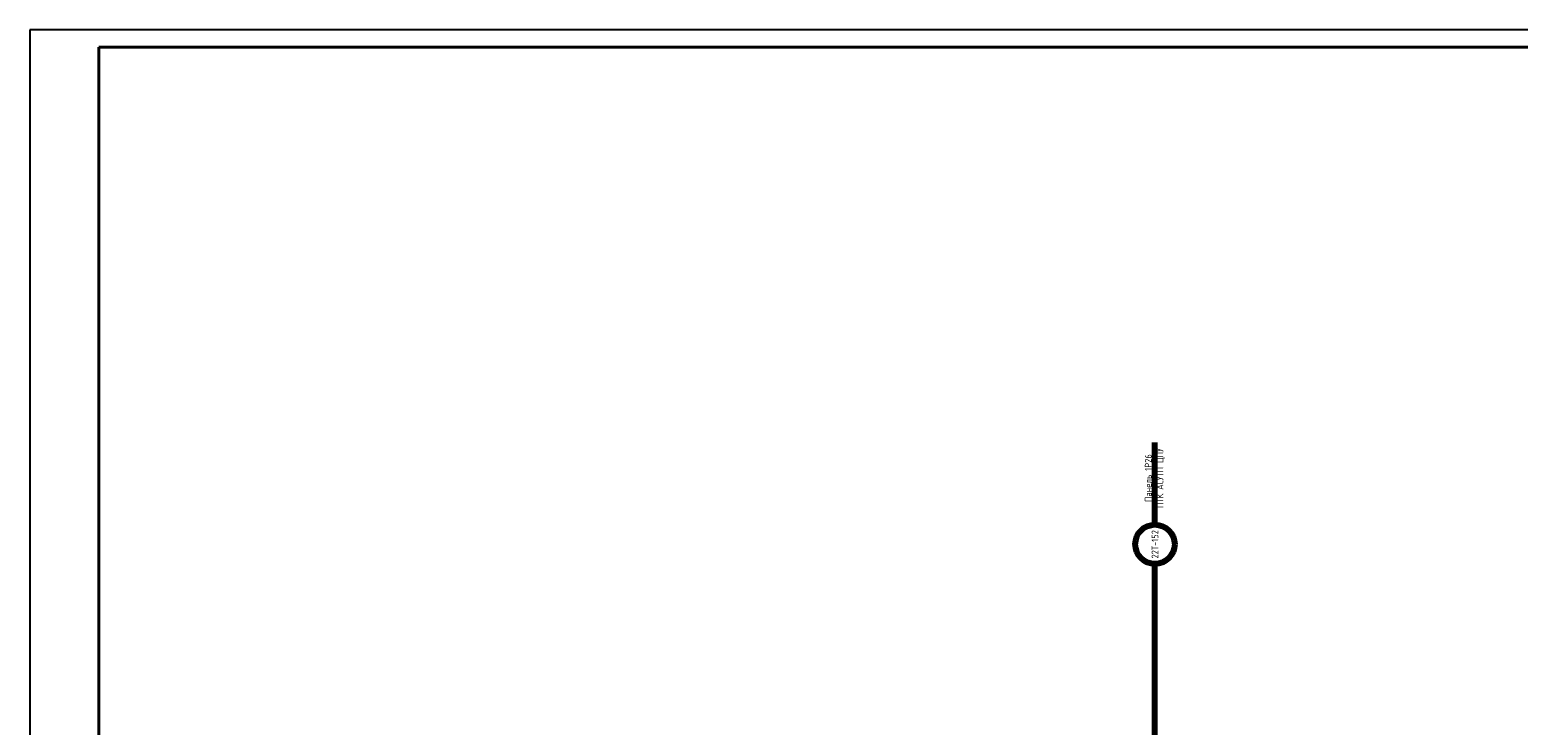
# Model space of a CAD drawing. Header units: millimetres. Extents: x 616 to 6446, y 2590 to 5711.
# Tile 46 of 50: x 5223 to 5653, y 3698 to 3899. Entities that reach past the tile are written whole.
import ezdxf

# ---------------------------------------------------------------- set-up
doc = ezdxf.new("R2010")
doc.units = ezdxf.units.MM
doc.styles.add('SIMPLEX', font='GOST.ttf', dxfattribs={"height": 5})

msp = doc.modelspace()

# ---------------------------------------------------------------- linework, layer by layer
at = {"lineweight": -2}
for p, q in [((6063.7, 3899.35), (5222.7, 3899.35)), ((5222.7, 3899.35), (5222.7, 3305.35))]:
    msp.add_line(p, q, dxfattribs=at)
at = {"lineweight": 40}
for p, q in [((5242.7, 3894.35), (5242.7, 3310.35)), ((6058.7, 3894.35), (5242.7, 3894.35))]:
    msp.add_line(p, q, dxfattribs=at)
at = {"lineweight": 80}
for p, q in [((5548.34, 3756.1), (5548.34, 3779.85)), ((5548.34, 3694.7), (5548.34, 3744.7))]:
    msp.add_line(p, q, dxfattribs=at)
msp.add_circle((5548.34, 3750.4), 5.7, dxfattribs=at)

# ---------------------------------------------------------------- texts
at = {"char_height": 2, "attachment_point": 5, "rotation": 90, "style": 'SIMPLEX'}
for s, insert, width in [('Панель 1Р26\\PПТК АСУТП ЦПУ', (5548.34, 3769.56), 25.4866), ('22Т-152', (5548.34, 3750.4), 9.9109)]:
    msp.add_mtext(s, dxfattribs=dict(at, insert=insert, width=width))

doc.saveas('drawing.dxf')
